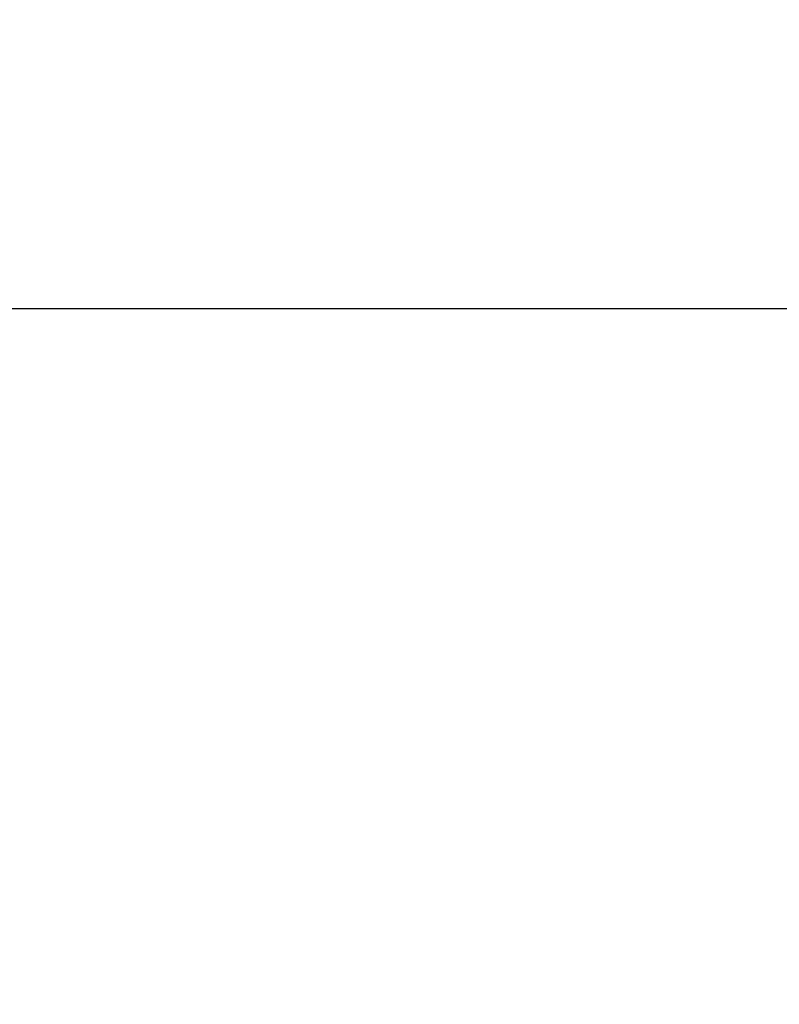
# Model space of a CAD drawing. Header units: inches. Extents: x 0 to 225, y 0 to 145.
# Tile 53 of 104: x 67.53 to 68.67, y 104.03 to 105.5. Entities that reach past the tile are written whole.
import ezdxf

# ---------------------------------------------------------------- set-up
doc = ezdxf.new("R2010")
doc.units = ezdxf.units.IN
doc.header["$LTSCALE"] = 12.349732
doc.header["$MEASUREMENT"] = 0
doc.layers.get('0').update_dxf_attribs({"linetype": 'CONTINUOUS'})
doc.layers.add('DIMENSIONS', color=7, linetype='CONTINUOUS')
doc.styles.get("Standard").update_dxf_attribs({"font": 'txt', "width": 0.8})
doc.dimstyles.new('DIMSTYLE_3', dxfattribs={"dimtxt": 1.030245, "dimasz": 1.320827, "dimexe": 0.09, "dimexo": 0.07, "dimgap": 0.039, "dimtad": 0, "dimtih": 1, "dimtoh": 1, "dimzin": 4, "dimdsep": 46, "dimtxsty": 'Standard', "dimblk": '_FILLED', "dimblk1": '_FILLED', "dimblk2": '_FILLED', "dimcen": 0.09, "dimadec": 0, "dimazin": 0, "dimtfac": 1, "dimtofl": 0, "dimtmove": 0, "dimatfit": 3, "dimldrblk": '_FILLED', "dimfxl": 0, "dimtolj": 1, "dimtzin": 4, "dimarcsym": 0})

# ---------------------------------------------------------------- blocks, each defined once
blk = doc.blocks.new('_FILLED')
at = {"color": 0, "linetype": 'ByBlock'}
blk.add_solid([(0, 0), (-1, 0.2), (-1, -0.2)], dxfattribs=at)
blk = doc.blocks.new('*D17')
at = {"layer": 'DIMENSIONS', "color": 2, "linetype": 'Continuous'}
for p, q in [((61.3727, 105.0717), (61.3727, 109.4011)), ((61.3727, 109.4011), (62.5086, 109.4011)), ((61.3727, 103.9467), (61.3727, 101.305))]:
    blk.add_line(p, q, dxfattribs=at)
at = {"layer": 'DIMENSIONS', "color": 2, "linetype": 'Continuous', "xscale": 1.3208269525, "yscale": 1.3208269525, "zscale": 1.3208269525}
for p, rotation in [((61.3727, 105.0717), 270), ((61.3727, 103.9467), 90)]:
    blk.add_blockref('_FILLED', p, dxfattribs=dict(at, rotation=rotation))
at = {"layer": 'DIMENSIONS', "color": 2, "linetype": 'Continuous', "insert": (63.0238, 109.9163), "char_height": 1.03025, "width": 3.296784, "attachment_point": 1, "line_spacing_factor": 0.9}
blk.add_mtext('1.13', dxfattribs=at)

msp = doc.modelspace()

# ---------------------------------------------------------------- linework, layer by layer
at = {"color": 3, "linetype": 'Continuous'}
msp.add_line((49.2146, 105.0717), (72.0271, 105.0717), dxfattribs=at)

# ---------------------------------------------------------------- dimensions: what is measured, and where the dimension line sits
at = {"layer": 'DIMENSIONS', "color": 2, "linetype": 'Continuous'}
dim = msp.add_linear_dim(base=(61.3727230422, 105.0716635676), p1=(68.4021050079, 103.9466635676), p2=(72.0071050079, 105.0716635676), angle=90, dimstyle='DIMSTYLE_3', dxfattribs=at)
dim.commit()
dim.dimension.update_dxf_attribs({"geometry": '*D17', "text_midpoint": (64.6721487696, 109.4011328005), "dimtype": 160})

doc.saveas('drawing.dxf')
